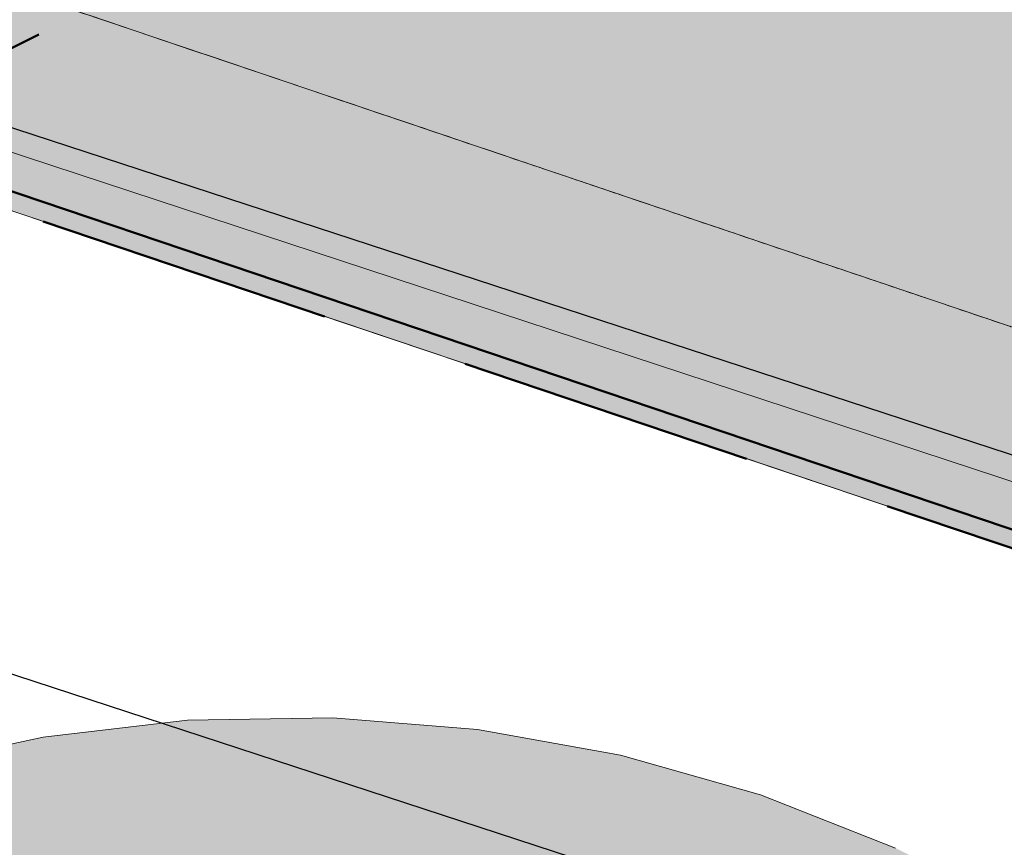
# Model space of a CAD drawing. Header units: metres. Extents: x -5203299 to 2078834, y 245743 to 5816291.
# Tile 112 of 256: x 366412.87 to 366419.51, y 5814062.77 to 5814068.35. Entities that reach past the tile are written whole.
import ezdxf

# ---------------------------------------------------------------- set-up
doc = ezdxf.new("R2010")
doc.units = ezdxf.units.M
doc.header["$LTSCALE"] = 0.5
doc.linetypes.add('Linienart-Gestrichelt mit Abstand', pattern=[6, 4, -2])
for name, color, linetype, lineweight, true_color in [('01_CS-570-Pflanzung_Ansaat', 7, 'Continuous', 5, 0x7a8e1e), ('01_CS-570-Pflanzung_Strauch', 7, 'Continuous', 9, 0xa3b35b), ('0_Schulgrundstuecksflaeche', 1, 'Continuous', 25, 0xff0000), ('30 -34 Innenwände- 4 Türen_Fenster', 7, 'Continuous', 15, 0x9955ff), ('99.04_Ausf Ketziner Str-S-Beschriftung-Straßenbegrenzungslinie', 4, 'Continuous', 25, 0x00ffff), ('99.04_Ausf Ketziner Str-S-Markierung-Hilfslinien', 6, 'Continuous', 25, 0xff00ff)]:
    doc.layers.add(name, color=color, linetype=linetype, lineweight=lineweight, true_color=true_color)
for name, color, linetype, lineweight in [('30 -39 Baustelle- Fläche', 7, 'Continuous', 15), ('99.02_Vermesserplan-Linie Zaun', 7, 'Continuous', 18), ('Bemaßung', 7, 'Continuous', 5), ('CS_XREF_Straßenpl-Bestandsbäume', 7, 'Continuous', 9), ('Keine', 7, 'Continuous', 9)]:
    doc.layers.add(name, color=color, linetype=linetype, lineweight=lineweight)

# ---------------------------------------------------------------- blocks, each defined once
blk = doc.blocks.new('Gruppe-363')
at = {"layer": 'CS_XREF_Straßenpl-Bestandsbäume', "linetype": 'Continuous', "lineweight": 0}
blk.add_hatch(color=7, dxfattribs=at).paths.add_polyline_path([(366424.0022587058, 5814057.20069463), (366424.3029474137, 5814056.269048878), (366424.5108709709, 5814055.312416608), (366424.6240269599, 5814054.340010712), (366424.6413256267, 5814053.36119599), (366424.5626003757, 5814052.385398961), (366424.388609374, 5814051.422017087), (366424.1210282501, 5814050.480328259), (366423.7624339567, 5814049.569401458), (366423.3162799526, 5814048.698009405), (366422.7868629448, 5814047.874544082), (366422.1792815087, 5814047.106935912), (366421.4993869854, 5814046.40257738), (366420.7537271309, 5814045.768251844), (366419.9494830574, 5814045.210068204), (366419.0944000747, 5814044.733402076), (366418.1967130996, 5814044.342844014), (366417.2650673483, 5814044.042155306), (366416.3084350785, 5814043.834231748), (366415.3360291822, 5814043.72107576), (366414.3572144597, 5814043.703777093), (366413.3814174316, 5814043.782502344), (366412.418035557, 5814043.956493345), (366411.4763467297, 5814044.22407447), (366410.5654199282, 5814044.582668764), (366409.6940278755, 5814045.028822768), (366408.8705625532, 5814045.558239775), (366408.1029543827, 5814046.16582121), (366407.3985958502, 5814046.845715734), (366406.7642703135, 5814047.591375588), (366406.2060866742, 5814048.395619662), (366405.7294205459, 5814049.250702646), (366405.338862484, 5814050.14838962), (366405.0381737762, 5814051.080035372), (366404.8302502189, 5814052.03666764), (366404.7170942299, 5814053.009073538), (366404.6997955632, 5814053.98788826), (366404.7785208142, 5814054.963685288), (366404.9525118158, 5814055.927067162), (366405.2200929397, 5814056.86875599), (366405.5786872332, 5814057.779682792), (366406.0248412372, 5814058.651074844), (366406.554258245, 5814059.474540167), (366407.1618396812, 5814060.242148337), (366407.8417342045, 5814060.946506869), (366408.5873940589, 5814061.580832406), (366409.3916381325, 5814062.139016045), (366410.2467211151, 5814062.615682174), (366411.1444080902, 5814063.006240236), (366412.0760538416, 5814063.306928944), (366413.0326861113, 5814063.514852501), (366414.0050920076, 5814063.628008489), (366414.9839067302, 5814063.645307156), (366415.9597037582, 5814063.566581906), (366416.9230856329, 5814063.392590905), (366417.8647744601, 5814063.12500978), (366418.7757012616, 5814062.766415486), (366419.6470933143, 5814062.320261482), (366420.4705586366, 5814061.790844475), (366421.2381668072, 5814061.183263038), (366421.9425253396, 5814060.503368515), (366422.5768508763, 5814059.757708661), (366423.1350345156, 5814058.953464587), (366423.611700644, 5814058.098381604)])
at = {"layer": 'CS_XREF_Straßenpl-Bestandsbäume', "flags": 128}
blk.add_lwpolyline([(366412.0760538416, 5814063.306928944), (366413.0326861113, 5814063.514852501), (366414.0050920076, 5814063.628008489), (366414.9839067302, 5814063.645307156), (366415.9597037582, 5814063.566581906), (366416.9230856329, 5814063.392590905), (366417.8647744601, 5814063.12500978), (366418.7757012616, 5814062.766415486)], dxfattribs=at)
blk = doc.blocks.new('_25-01-10_187 KRA_CS_LP4_Außenanlagenplan (3D)')
at = {"layer": '01_CS-570-Pflanzung_Ansaat', "linetype": 'Continuous', "lineweight": 0}
h = blk.add_hatch(color=64, dxfattribs=at)
edge = h.paths.add_edge_path()
edge.add_line((366347.6125870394, 5814095.047651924), (366342.1878465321, 5814095.047666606))
edge.add_line((366342.1878465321, 5814095.047666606), (366342.1878464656, 5814094.749421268))
edge.add_line((366342.1878464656, 5814094.749421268), (366344.8515543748, 5814090.489374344))
edge.add_arc((366346.5473399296, 5814091.549709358), 1.999999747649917, 212.0167778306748, 253.3993677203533)
edge.add_line((366345.9759421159, 5814089.633070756), (366352.2648281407, 5814087.75819651))
edge.add_line((366352.2648281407, 5814087.75819651), (366352.2658255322, 5814087.756634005))
edge.add_line((366352.2658255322, 5814087.756634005), (366384.2904091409, 5814078.203527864))
edge.add_line((366384.2904091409, 5814078.203527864), (366424.0770738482, 5814064.751977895))
edge.add_line((366424.0770738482, 5814064.751977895), (366437.8765013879, 5814061.92687298))
edge.add_line((366437.8765013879, 5814061.92687298), (366440.4942574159, 5814061.226269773))
edge.add_line((366440.4942574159, 5814061.226269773), (366440.2684288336, 5814062.377861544))
edge.add_line((366440.2684288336, 5814062.377861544), (366439.7584427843, 5814064.878200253))
edge.add_arc((366438.386689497, 5814064.598408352), 1.399996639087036, 11.52829506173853, 18.45850549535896)
edge.add_arc((366439.3554524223, 5814064.952580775), 0.370091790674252, -94.00137556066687, 13.92950371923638, ccw=False)
edge.add_line((366439.3296272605, 5814064.583391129), (366426.4588870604, 5814068.889446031))
edge.add_arc((366426.7757232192, 5814069.837926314), 0.9999999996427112, 195.4118458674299, 251.52830332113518, ccw=False)
edge.add_line((366425.8116827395, 5814069.572170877), (366423.3712553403, 5814078.424937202))
edge.add_arc((366422.4072148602, 5814078.159181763), 0.9999999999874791, 15.41184586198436, 62.10450738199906)
edge.add_line((366422.8750751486, 5814079.042984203), (366417.1859556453, 5814082.054644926))
edge.add_arc((366417.6538159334, 5814082.938447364), 0.9999999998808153, 179.9999872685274, 242.10450739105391, ccw=False)
edge.add_line((366416.6538159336, 5814082.938447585), (366416.6538177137, 5814090.939532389))
edge.add_line((366416.6538177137, 5814090.939532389), (366416.5985367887, 5814090.9395324))
edge.add_line((366416.5985367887, 5814090.9395324), (366416.5985362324, 5814088.439532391))
edge.add_line((366416.5985362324, 5814088.439532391), (366413.9933975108, 5814088.43953297))
edge.add_line((366413.9933975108, 5814088.43953297), (366413.9933974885, 5814088.33953297))
edge.add_line((366413.9933974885, 5814088.33953297), (366407.9933974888, 5814088.339534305))
edge.add_line((366407.9933974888, 5814088.339534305), (366407.993397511, 5814088.439534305))
edge.add_line((366407.993397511, 5814088.439534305), (366407.7195277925, 5814088.439534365))
edge.add_arc((366407.7195273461, 5814086.439534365), 2.000000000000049, 89.99998728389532, 114.0178365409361)
edge.add_line((366406.9054853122, 5814088.266371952), (366403.1862724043, 5814086.609084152))
edge.add_line((366403.1862724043, 5814086.609084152), (366403.2269745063, 5814086.517742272))
edge.add_line((366403.2269745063, 5814086.517742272), (366397.7464617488, 5814084.075616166))
edge.add_line((366397.7464617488, 5814084.075616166), (366397.7057596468, 5814084.166958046))
edge.add_line((366397.7057596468, 5814084.166958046), (366394.9655032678, 5814082.945894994))
edge.add_line((366394.9655032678, 5814082.945894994), (366394.916660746, 5814083.055505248))
edge.add_line((366394.916660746, 5814083.055505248), (366397.6569171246, 5814084.276568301))
edge.add_line((366397.6569171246, 5814084.276568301), (366397.502249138, 5814084.623667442))
edge.add_line((366397.502249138, 5814084.623667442), (366402.9827618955, 5814087.065793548))
edge.add_line((366402.9827618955, 5814087.065793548), (366403.1374298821, 5814086.718694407))
edge.add_line((366403.1374298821, 5814086.718694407), (366406.8799590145, 5814088.386371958))
edge.add_arc((366407.6940009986, 5814086.559534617), 1.999999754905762, 89.99998578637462, 114.0178381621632, ccw=False)
edge.add_line((366407.6940014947, 5814088.559534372), (366407.9933975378, 5814088.559534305))
edge.add_line((366407.9933975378, 5814088.559534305), (366407.9933976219, 5814088.939534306))
edge.add_line((366407.9933976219, 5814088.939534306), (366413.993397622, 5814088.93953297))
edge.add_line((366413.993397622, 5814088.93953297), (366413.9933975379, 5814088.559532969))
edge.add_line((366413.9933975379, 5814088.559532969), (366414.3882588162, 5814088.559532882))
edge.add_line((366414.3882588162, 5814088.559532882), (366414.3882591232, 5814089.939532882))
edge.add_line((366414.3882591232, 5814089.939532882), (366409.9933978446, 5814089.939533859))
edge.add_line((366409.9933978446, 5814089.939533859), (366409.9933978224, 5814089.839533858))
edge.add_line((366409.9933978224, 5814089.839533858), (366407.6131684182, 5814089.839534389))
edge.add_arc((366407.6131676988, 5814086.939534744), 2.899999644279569, 89.9999857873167, 114.017838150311)
edge.add_line((366406.4328068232, 5814089.588448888), (366404.2958386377, 5814088.636212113))
edge.add_line((366404.2958386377, 5814088.636212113), (366404.2551365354, 5814088.727553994))
edge.add_line((366404.2551365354, 5814088.727553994), (366400.1447519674, 5814086.895959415))
edge.add_line((366400.1447519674, 5814086.895959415), (366400.1854540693, 5814086.804617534))
edge.add_line((366400.1854540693, 5814086.804617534), (366394.7049413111, 5814084.362491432))
edge.add_line((366394.7049413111, 5814084.362491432), (366394.6642392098, 5814084.453833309))
edge.add_line((366394.6642392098, 5814084.453833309), (366391.9239828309, 5814083.232770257))
edge.add_line((366391.9239828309, 5814083.232770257), (366391.8751403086, 5814083.342380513))
edge.add_line((366391.8751403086, 5814083.342380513), (366394.6153966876, 5814084.563443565))
edge.add_line((366394.6153966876, 5814084.563443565), (366394.460728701, 5814084.910542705))
edge.add_line((366394.460728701, 5814084.910542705), (366399.9412414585, 5814087.352668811))
edge.add_line((366399.9412414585, 5814087.352668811), (366400.0959094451, 5814087.005569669))
edge.add_line((366400.0959094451, 5814087.005569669), (366404.2062940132, 5814088.837164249))
edge.add_line((366404.2062940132, 5814088.837164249), (366404.051626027, 5814089.18426339))
edge.add_line((366404.051626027, 5814089.18426339), (366406.1885942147, 5814090.136500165))
edge.add_arc((366407.6131676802, 5814086.939534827), 3.499999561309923, 89.99998575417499, 114.01783812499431, ccw=False)
edge.add_line((366407.6131685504, 5814090.439534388), (366409.9933979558, 5814090.439533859))
edge.add_line((366409.9933979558, 5814090.439533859), (366409.9933978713, 5814090.059533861))
edge.add_line((366409.9933978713, 5814090.059533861), (366414.38825915, 5814090.059532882))
edge.add_line((366414.38825915, 5814090.059532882), (366414.3882593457, 5814090.939532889))
edge.add_line((366414.3882593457, 5814090.939532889), (366407.6131686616, 5814090.93953439))
edge.add_arc((366407.6131676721, 5814086.93953489), 3.999999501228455, 89.99998582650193, 114.0178381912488)
edge.add_line((366405.985083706, 5814090.593209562), (366391.4662944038, 5814084.123611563))
edge.add_arc((366389.8382103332, 5814087.777286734), 3.999999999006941, 225.4861523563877, 294.01783662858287, ccw=False)
edge.add_line((366387.0338838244, 5814084.924962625), (366380.8747358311, 5814090.980467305))
edge.add_arc((366378.0704093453, 5814088.128143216), 3.999999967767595, 45.48615234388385, 89.99998715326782)
edge.add_line((366378.0704102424, 5814092.128143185), (366356.1933888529, 5814092.128148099))
edge.add_arc((366356.1933889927, 5814093.128147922), 0.9999998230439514, 212.5512370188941, 269.9999919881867, ccw=False)
edge.add_line((366355.3504785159, 5814092.590094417), (366353.8018947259, 5814095.047650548))
edge.add_line((366353.8018947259, 5814095.047650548), (366347.6127420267, 5814095.047651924))
edge.add_line((366347.6127420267, 5814095.047651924), (366347.6125870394, 5814095.047651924))
at = {"layer": '01_CS-570-Pflanzung_Strauch', "linetype": 'Continuous', "lineweight": 0}
for points in [[(366342.1878464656, 5814094.749421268), (366342.1878464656, 5814094.747653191), (366342.0013602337, 5814094.747653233), (366334.4968523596, 5814094.748239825), (366334.4968523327, 5814094.628065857), (366320.9471467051, 5814094.628155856), (366343.3059112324, 5814088.967182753), (366383.1214364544, 5814077.087353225), (366401.0282381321, 5814071.043221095), (366401.0542044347, 5814071.05367041), (366401.0812957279, 5814071.060705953), (366401.109065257, 5814071.064211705), (366401.1370550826, 5814071.064129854), (366401.1648036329, 5814071.060461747), (366401.1918533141, 5814071.053267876), (366401.2177580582, 5814071.042666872), (366401.2420906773, 5814071.028833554), (366401.2573508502, 5814071.06874372), (366401.2801038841, 5814071.104909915), (366401.3094753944, 5814071.135942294), (366401.3443366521, 5814071.160648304), (366401.3833479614, 5814071.178078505), (366401.4250101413, 5814071.187563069), (366401.4677221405, 5814071.18873751), (366401.5098425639, 5814071.181556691), (366401.5098426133, 5814071.181556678), (366401.5497527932, 5814071.16629656), (366401.5859190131, 5814071.143543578), (366401.6169514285, 5814071.114172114), (366401.6416574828, 5814071.079310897), (366401.6590877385, 5814071.040299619), (366401.6685723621, 5814070.998637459), (366401.6697468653, 5814070.955925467), (366401.6625661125, 5814070.913805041), (366401.662566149, 5814070.913804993), (366401.6991475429, 5814070.912452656), (366401.7349867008, 5814070.904997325), (366401.769072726, 5814070.891649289), (366401.8004441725, 5814070.872785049), (366401.8282161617, 5814070.848936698), (366401.8516053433, 5814070.820776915), (366401.8699519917, 5814070.789099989), (366401.8827386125, 5814070.754799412), (366444.3798422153, 5814056.410634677), (366494.2754160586, 5814040.201205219), (366529.2694854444, 5814028.770663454), (366542.7616210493, 5814024.387192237), (366545.1082112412, 5814023.738781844), (366547.4937776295, 5814023.252989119), (366549.9070649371, 5814022.932106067), (366552.3366870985, 5814022.777646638), (366554.7711809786, 5814022.790339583), (366557.1990604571, 5814022.970125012), (366559.6088706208, 5814023.31615469), (366561.9892418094, 5814023.826796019), (366562.297704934, 5814025.284557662), (366562.7715373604, 5814026.697250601), (366563.4044692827, 5814028.046181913), (366564.1881256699, 5814029.313502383), (366565.1121370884, 5814030.482442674), (366566.1642769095, 5814031.537535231), (366567.3306230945, 5814032.464818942), (366568.5957424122, 5814033.252023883), (366587.815918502, 5814047.134557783), (366587.9120131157, 5814047.2084998), (366588.0034504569, 5814047.288128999), (366588.0898944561, 5814047.37315271), (366588.1710273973, 5814047.463258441), (366588.2465510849, 5814047.558115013), (366588.3161879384, 5814047.657373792), (366588.3796820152, 5814047.760669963), (366588.4367999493, 5814047.867623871), (366590.233544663, 5814051.548084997), (366590.8595255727, 5814052.857414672), (366591.5538698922, 5814054.346792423), (366591.5193494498, 5814054.346114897), (366590.0345085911, 5814054.345454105), (366587.3135293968, 5814051.936279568), (366584.6489484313, 5814049.769976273), (366582.0407656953, 5814047.846544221), (366579.4889811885, 5814046.165983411), (366576.9935949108, 5814044.728293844), (366574.5546068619, 5814043.533475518), (366572.1720170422, 5814042.581528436), (366569.8458254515, 5814041.872452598), (366562.035984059, 5814039.875328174), (366561.7026552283, 5814039.777636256), (366561.3769132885, 5814039.657037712), (366561.0603302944, 5814039.514114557), (366560.7544340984, 5814039.349556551), (366560.460700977, 5814039.164157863), (366560.1805485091, 5814038.958813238), (366559.91532873, 5814038.734513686), (366559.6663216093, 5814038.492341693), (366554.7385721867, 5814033.354933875), (366552.3449337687, 5814030.859454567), (366551.5914796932, 5814030.215801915), (366550.72588555, 5814029.733382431), (366549.7821512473, 5814029.431145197), (366548.7973459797, 5814029.320961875), (366547.8101521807, 5814029.407160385), (366546.859346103, 5814029.68635491), (366545.9822747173, 5814030.147578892), (366545.213388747, 5814030.772715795), (366543.2578474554, 5814032.714627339), (366539.4521625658, 5814036.493787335), (366539.0213475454, 5814036.874966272), (366538.5496025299, 5814037.204140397), (366538.043171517, 5814037.476952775), (366537.5087576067, 5814037.689792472), (366536.9534342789, 5814037.839842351), (366536.3845517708, 5814037.925116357), (366535.8096397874, 5814037.94448581), (366535.2363078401, 5814037.897694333), (366527.9208484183, 5814036.874332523), (366525.7482334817, 5814036.687281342), (366523.6067153, 5814036.738333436), (366521.4962938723, 5814037.027488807), (366519.4169691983, 5814037.554747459), (366517.3687412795, 5814038.320109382), (366515.3516101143, 5814039.323574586), (366513.3655757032, 5814040.565143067), (366511.4106380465, 5814042.044814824), (366510.9828152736, 5814042.36082545), (366510.5238447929, 5814042.629602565), (366510.0389202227, 5814042.848104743), (366509.533528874, 5814043.013859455), (366509.0133896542, 5814043.124991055), (366508.4843883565, 5814043.180241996), (366507.9525110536, 5814043.178987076), (366507.4237763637, 5814043.12124049), (366506.3455629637, 5814042.980316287), (366505.3171282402, 5814042.91810505), (366504.3384721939, 5814042.93460678), (366503.4095948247, 5814043.029821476), (366502.5304961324, 5814043.203749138), (366501.7011761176, 5814043.456389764), (366500.92163478, 5814043.787743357), (366500.1918721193, 5814044.197809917), (366498.8277640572, 5814045.032989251), (366498.7023238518, 5814045.107297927), (366498.5747703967, 5814045.177917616), (366498.4452121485, 5814045.244788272), (366498.3137592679, 5814045.307853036), (366498.1805235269, 5814045.367058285), (366498.0456182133, 5814045.422353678), (366497.909158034, 5814045.473692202), (366497.7712590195, 5814045.521030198), (366490.3440220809, 5814047.95019518), (366483.1019979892, 5814050.318784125), (366482.9168502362, 5814050.37539503), (366482.7296496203, 5814050.424795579), (366482.5406768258, 5814050.466911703), (366482.350215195, 5814050.501680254), (366482.158550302, 5814050.529049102), (366481.9659695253, 5814050.548977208), (366481.7727616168, 5814050.561434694), (366481.5792162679, 5814050.56640288), (366474.6469558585, 5814050.049216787), (366440.4942574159, 5814061.226269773), (366437.8765013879, 5814061.92687298), (366424.0770738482, 5814064.751977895), (366384.2904091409, 5814078.203527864), (366345.9757249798, 5814089.633004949), (366345.8052958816, 5814089.692341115), (366345.6409091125, 5814089.766798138), (366345.4839030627, 5814089.855769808), (366345.3355560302, 5814089.958531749), (366345.1970758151, 5814090.074247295), (366345.0695898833, 5814090.201974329), (366344.9541361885, 5814090.340672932), (366344.8516547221, 5814090.48921386)], [(366342.1878464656, 5814094.749421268), (366342.1878464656, 5814094.747653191), (366342.1359496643, 5814094.747655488), (366342.0268808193, 5814094.747662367), (366341.8606399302, 5814094.747673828), (366341.6372269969, 5814094.747689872), (366341.3566420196, 5814094.747710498), (366341.0188849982, 5814094.747735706), (366340.6239559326, 5814094.747765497), (366340.171854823, 5814094.747799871), (366339.6625816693, 5814094.747838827), (366339.0961364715, 5814094.747882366), (366338.4725192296, 5814094.747930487), (366337.7917299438, 5814094.747983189), (366337.053768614, 5814094.748040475), (366336.25863524, 5814094.748102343), (366335.406329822, 5814094.748168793), (366334.4968523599, 5814094.748239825), (366334.4968523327, 5814094.628065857), (366320.9471467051, 5814094.628155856), (366343.3059112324, 5814088.967182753), (366383.1214364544, 5814077.087353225), (366401.0282381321, 5814071.043221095), (366401.0405071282, 5814071.048584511), (366401.0531526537, 5814071.053097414), (366401.0661747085, 5814071.056759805), (366401.0795732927, 5814071.059571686), (366401.0933484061, 5814071.061533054), (366401.1075000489, 5814071.062643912), (366401.122028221, 5814071.062904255), (366401.1369329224, 5814071.062314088), (366401.1517823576, 5814071.06090246), (366401.1661447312, 5814071.058698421), (366401.180020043, 5814071.055701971), (366401.1934082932, 5814071.051913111), (366401.2063094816, 5814071.047331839), (366401.2187236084, 5814071.041958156), (366401.2306506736, 5814071.035792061), (366401.242090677, 5814071.028833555), (366401.2482088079, 5814071.047025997), (366401.2563959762, 5814071.064438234), (366401.2666521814, 5814071.081070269), (366401.2789774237, 5814071.096922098), (366401.2933717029, 5814071.111993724), (366401.3098350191, 5814071.126285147), (366401.3283673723, 5814071.139796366), (366401.3489687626, 5814071.152527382), (366401.3704138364, 5814071.163779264), (366401.3914772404, 5814071.172853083), (366401.4121589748, 5814071.179748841), (366401.4324590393, 5814071.184466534), (366401.4523774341, 5814071.187006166), (366401.4719141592, 5814071.187367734), (366401.4910692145, 5814071.18555124), (366401.5098426, 5814071.181556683), (366401.5280350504, 5814071.175438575), (366401.5454473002, 5814071.16725143), (366401.5620793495, 5814071.156995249), (366401.5779311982, 5814071.14467003), (366401.5930028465, 5814071.130275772), (366401.6072942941, 5814071.113812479), (366401.6208055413, 5814071.095280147), (366401.6335365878, 5814071.07467878), (366401.6447885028, 5814071.053233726), (366401.6538623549, 5814071.032170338), (366401.6607581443, 5814071.011488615), (366401.6654758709, 5814070.991188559), (366401.6680155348, 5814070.971270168), (366401.6683771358, 5814070.951733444), (366401.666560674, 5814070.932578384), (366401.6625661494, 5814070.913804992), (366401.6795090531, 5814070.913798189), (366401.6964272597, 5814070.912178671), (366401.7133207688, 5814070.908946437), (366401.7301895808, 5814070.904101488), (366401.7470336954, 5814070.897643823), (366401.7638531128, 5814070.889573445), (366401.7806478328, 5814070.879890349), (366401.7974178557, 5814070.868594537), (366401.8134139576, 5814070.856227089), (366401.8278869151, 5814070.843329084), (366401.8408367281, 5814070.829900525), (366401.8522633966, 5814070.815941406), (366401.8621669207, 5814070.801451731), (366401.8705473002, 5814070.7864315), (366401.8774045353, 5814070.77088071), (366401.8827386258, 5814070.754799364), (366444.3798422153, 5814056.410634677), (366494.2754160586, 5814040.201205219), (366529.2694854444, 5814028.770663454), (366542.7616210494, 5814024.387192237), (366543.0581532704, 5814024.296202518), (366543.3741847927, 5814024.203139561), (366543.7097156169, 5814024.108003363), (366544.0647457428, 5814024.010793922), (366544.4392751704, 5814023.91151124), (366544.8333038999, 5814023.810155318), (366545.246831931, 5814023.706726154), (366545.6798592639, 5814023.601223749), (366546.1331130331, 5814023.497574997), (366546.6073203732, 5814023.399706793), (366547.102481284, 5814023.307619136), (366547.6185957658, 5814023.221312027), (366548.1556638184, 5814023.140785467), (366548.7136854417, 5814023.066039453), (366549.292660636, 5814022.997073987), (366549.892589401, 5814022.933889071), (366550.5031496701, 5814022.878902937), (366551.114019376, 5814022.834533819), (366551.7251985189, 5814022.80078172), (366552.3366870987, 5814022.777646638), (366552.9484851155, 5814022.765128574), (366553.5605925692, 5814022.763227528), (366554.1730094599, 5814022.771943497), (366554.7857357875, 5814022.791276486), (366555.3883261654, 5814022.819413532), (366555.9703352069, 5814022.854541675), (366556.531762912, 5814022.896660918), (366557.0726092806, 5814022.945771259), (366557.5928743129, 5814023.001872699), (366558.0925580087, 5814023.064965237), (366558.5716603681, 5814023.135048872), (366559.0301813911, 5814023.212123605), (366559.4686182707, 5814023.292226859), (366559.8874681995, 5814023.371396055), (366560.2867311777, 5814023.449631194), (366560.6664072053, 5814023.526932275), (366561.0264962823, 5814023.603299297), (366561.3669984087, 5814023.678732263), (366561.6879135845, 5814023.75323117), (366561.9892418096, 5814023.826796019), (366562.0190907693, 5814024.010232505), (366562.0545389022, 5814024.204945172), (366562.0955862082, 5814024.410934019), (366562.1422326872, 5814024.628199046), (366562.1944783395, 5814024.856740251), (366562.2523231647, 5814025.096557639), (366562.3157671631, 5814025.347651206), (366562.3848103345, 5814025.610020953), (366562.4634325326, 5814025.882238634), (366562.5556136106, 5814026.162876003), (366562.6613535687, 5814026.45193306), (366562.7806524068, 5814026.749409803), (366562.9135101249, 5814027.055306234), (366563.0599267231, 5814027.369622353), (366563.2199022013, 5814027.69235816), (366563.3934365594, 5814028.023513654), (366563.5783399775, 5814028.355661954), (366563.7724226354, 5814028.681376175), (366563.975684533, 5814029.000656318), (366564.1881256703, 5814029.313502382), (366564.4097460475, 5814029.619914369), (366564.6405456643, 5814029.919892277), (366564.8805245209, 5814030.213436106), (366565.1296826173, 5814030.500545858), (366565.3817854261, 5814030.776629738), (366565.6305984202, 5814031.037095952), (366565.8761215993, 5814031.2819445), (366566.1183549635, 5814031.511175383), (366566.357298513, 5814031.724788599), (366566.5929522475, 5814031.922784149), (366566.8253161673, 5814032.105162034), (366567.0543902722, 5814032.271922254), (366567.2774744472, 5814032.426318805), (366567.4918685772, 5814032.571605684), (366567.6975726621, 5814032.707782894), (366567.8945867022, 5814032.834850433), (366568.0829106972, 5814032.952808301), (366568.2625446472, 5814033.061656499), (366568.4334885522, 5814033.161395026), (366568.5957424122, 5814033.252023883), (366569.7970034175, 5814034.119682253), (366570.998264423, 5814034.987340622), (366572.1995254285, 5814035.854998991), (366573.4007864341, 5814036.722657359), (366574.6020474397, 5814037.590315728), (366575.8033084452, 5814038.457974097), (366577.0045694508, 5814039.325632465), (366578.2058304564, 5814040.193290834), (366579.3710730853, 5814041.034933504), (366580.4642789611, 5814041.824544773), (366581.4854480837, 5814042.562124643), (366582.434580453, 5814043.247673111), (366583.3116760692, 5814043.88119018), (366584.1167349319, 5814044.462675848), (366584.8497570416, 5814044.992130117), (366585.510742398, 5814045.469552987), (366586.0991452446, 5814045.895694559), (366586.6144198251, 5814046.271304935), (366587.0565661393, 5814046.596384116), (366587.4255841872, 5814046.8709321), (366587.7214739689, 5814047.09494889), (366587.9442354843, 5814047.268434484), (366588.0938687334, 5814047.391388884), (366588.1703737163, 5814047.463812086), (366588.2094848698, 5814047.51138455), (366588.2469366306, 5814047.559786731), (366588.2827289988, 5814047.609018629), (366588.3168619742, 5814047.659080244), (366588.3493355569, 5814047.709971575), (366588.3801497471, 5814047.761692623), (366588.4093045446, 5814047.814243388), (366588.4367999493, 5814047.867623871), (366590.233544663, 5814051.548084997), (366590.8595255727, 5814052.857414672), (366591.5538698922, 5814054.346792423), (366591.5193494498, 5814054.346114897), (366590.0345085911, 5814054.345454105), (366588.6669692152, 5814053.110507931), (366587.3135293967, 5814051.936279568), (366585.9741891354, 5814050.822769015), (366584.6489484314, 5814049.769976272), (366583.3378072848, 5814048.777901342), (366582.0407656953, 5814047.846544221), (366580.7578236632, 5814046.97590491), (366579.4889811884, 5814046.165983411), (366578.2548908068, 5814045.422060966), (366577.0762050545, 5814044.749418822), (366575.9529239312, 5814044.148056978), (366574.8850474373, 5814043.617975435), (366573.8725755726, 5814043.159174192), (366572.915508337, 5814042.771653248), (366572.0138457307, 5814042.455412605), (366571.1675877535, 5814042.210452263), (366570.3696846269, 5814042.006413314), (366569.6130865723, 5814041.812936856), (366568.8977935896, 5814041.630022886), (366568.2238056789, 5814041.457671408), (366567.5911228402, 5814041.295882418), (366566.9997450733, 5814041.144655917), (366566.4496723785, 5814041.003991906), (366565.9409047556, 5814040.873890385), (366565.462851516, 5814040.751643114), (366565.0049219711, 5814040.634541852), (366564.5671161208, 5814040.5225866), (366564.1494339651, 5814040.415777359), (366563.751875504, 5814040.314114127), (366563.3744407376, 5814040.217596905), (366563.0171296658, 5814040.126225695), (366562.6799422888, 5814040.040000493), (366562.3636503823, 5814039.955966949), (366562.0690257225, 5814039.87117071), (366561.7960683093, 5814039.785611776), (366561.5447781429, 5814039.699290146), (366561.315155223, 5814039.612205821), (366561.1071995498, 5814039.524358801), (366560.9209111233, 5814039.435749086), (366560.7562899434, 5814039.346376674), (366560.594105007, 5814039.2434572), (366560.415125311, 5814039.114206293), (366560.2193508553, 5814038.958623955), (366560.0067816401, 5814038.776710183), (366559.7774176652, 5814038.56846498), (366559.5312589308, 5814038.333888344), (366559.2683054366, 5814038.072980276), (366558.9885571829, 5814037.785740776), (366558.6898214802, 5814037.474294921), (366558.3699056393, 5814037.140767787), (366558.0288096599, 5814036.785159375), (366557.6665335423, 5814036.407469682), (366557.2830772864, 5814036.007698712), (366556.8784408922, 5814035.585846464), (366556.4526243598, 5814035.141912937), (366556.0056276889, 5814034.67589813), (366555.5599298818, 5814034.211237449), (366555.1380099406, 5814033.771366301), (366554.7398678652, 5814033.356284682), (366554.3655036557, 5814032.965992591), (366554.0149173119, 5814032.600490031), (366553.688108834, 5814032.259777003), (366553.385078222, 5814031.943853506), (366553.1058254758, 5814031.652719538), (366552.8460024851, 5814031.384726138), (366552.6012611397, 5814031.138224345), (366552.3716014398, 5814030.913214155), (366552.1570233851, 5814030.709695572), (366551.9575269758, 5814030.527668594), (366551.7731122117, 5814030.367133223), (366551.603779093, 5814030.228089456), (366551.4495276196, 5814030.110537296), (366551.295861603, 5814030.006697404), (366551.1282848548, 5814029.908790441), (366550.9467973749, 5814029.816816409), (366550.7513991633, 5814029.730775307), (366550.54209022, 5814029.650667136), (366550.3188705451, 5814029.576491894), (366550.0817401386, 5814029.508249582), (366549.8306990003, 5814029.4459402), (366549.5726170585, 5814029.393621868), (366549.3143642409, 5814029.355352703), (366549.0559405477, 5814029.331132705), (366548.7973459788, 5814029.320961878), (366548.5385805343, 5814029.324840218), (366548.2796442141, 5814029.342767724), (366548.0205370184, 5814029.3747444), (366547.761258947, 5814029.420770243), (366547.5087765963, 5814029.476955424), (366547.2700565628, 5814029.539410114), (366547.0450988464, 5814029.608134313), (366546.8339034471, 5814029.683128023), (366546.636470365, 5814029.764391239), (366546.4527996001, 5814029.851923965), (366546.2828911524, 5814029.945726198), (366546.1267450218, 5814030.045797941), (366545.9730856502, 5814030.156181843), (366545.8106374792, 5814030.280920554), (366545.639400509, 5814030.420014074), (366545.4593747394, 5814030.573462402), (366545.2705601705, 5814030.74126554), (366545.0729568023, 5814030.923423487), (366544.8665646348, 5814031.119936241), (366544.651383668, 5814031.330803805), (366544.423026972, 5814031.557568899), (366544.1771076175, 5814031.801774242), (366543.9136256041, 5814032.063419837), (366543.6325809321, 5814032.342505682), (366543.3339736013, 5814032.639031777), (366543.0178036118, 5814032.952998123), (366542.6840709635, 5814033.284404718), (366542.3327756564, 5814033.633251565), (366541.9824118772, 5814033.981173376), (366541.6514738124, 5814034.309804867), (366541.339961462, 5814034.619146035), (366541.0478748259, 5814034.909196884), (366540.7752139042, 5814035.179957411), (366540.5219786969, 5814035.431427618), (366540.2881692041, 5814035.663607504), (366540.0737854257, 5814035.876497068), (366539.876662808, 5814036.071201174), (366539.6946367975, 5814036.24882468), (366539.5277073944, 5814036.409367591), (366539.3758745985, 5814036.552829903), (366539.2391384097, 5814036.679211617), (366539.1174988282, 5814036.788512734), (366539.0109558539, 5814036.880733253), (366538.9195094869, 5814036.955873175), (366538.8325408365, 5814037.022219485), (366538.7394310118, 5814037.088059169), (366538.6401800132, 5814037.153392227), (366538.5347878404, 5814037.21821866), (366538.4232544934, 5814037.282538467), (366538.3055799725, 5814037.346351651), (366538.1817642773, 5814037.409658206), (366538.0518074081, 5814037.472458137), (366537.9180962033, 5814037.532951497), (366537.7830175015, 5814037.589338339), (366537.6465713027, 5814037.641618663), (366537.5087576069, 5814037.689792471), (366537.3695764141, 5814037.733859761), (366537.2290277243, 5814037.773820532), (366537.0871115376, 5814037.809674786), (366536.9438278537, 5814037.841422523), (366536.8021661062, 5814037.869073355), (366536.6651157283, 5814037.892636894), (366536.53267672, 5814037.912113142), (366536.4048490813, 5814037.927502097), (366536.2816328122, 5814037.938803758), (366536.1630279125, 5814037.946018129), (366536.0490343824, 5814037.949145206), (366535.9396522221, 5814037.948184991), (366535.8228312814, 5814037.94306953), (366535.6865214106, 5814037.93373087), (366535.5307226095, 5814037.920169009), (366535.3554348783, 5814037.902383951), (366535.160658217, 5814037.880375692), (366534.9463926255, 5814037.854144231), (366534.7126381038, 5814037.823689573), (366534.4593946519, 5814037.789011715), (366534.1842674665, 5814037.750524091), (366533.884861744, 5814037.708640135), (366533.5611774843, 5814037.663359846), (366533.2132146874, 5814037.614683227), (366532.8409733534, 5814037.562610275), (366532.4444534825, 5814037.507140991), (366532.0236550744, 5814037.448275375), (366531.5785781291, 5814037.386013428), (366531.1014598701, 5814037.319269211), (366530.584537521, 5814037.246956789), (366530.0278110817, 5814037.169076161), (366529.4312805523, 5814037.085627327), (366528.7949459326, 5814036.996610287), (366528.1188072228, 5814036.90202504), (366527.4028644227, 5814036.801871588), (366526.6471175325, 5814036.696149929), (366525.8554536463, 5814036.614622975), (366525.0317598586, 5814036.587053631), (366524.1760361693, 5814036.613441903), (366523.2882825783, 5814036.693787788), (366522.3684990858, 5814036.828091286), (366521.4166856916, 5814037.016352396), (366520.4328423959, 5814037.25857112), (366519.4169691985, 5814037.554747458), (366518.4161592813, 5814037.885250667), (366517.4775058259, 5814038.230450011), (366516.6010088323, 5814038.590345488), (366515.7866683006, 5814038.964937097), (366515.0344842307, 5814039.35422484), (366514.3444566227, 5814039.758208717), (366513.7165854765, 5814040.176888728), (366513.1508707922, 5814040.610264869), (366512.6383333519, 5814041.029328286), (366512.1699939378, 5814041.405070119), (366511.74585255, 5814041.737490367), (366511.3659091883, 5814042.026589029), (366511.0301638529, 5814042.272366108), (366510.7386165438, 5814042.474821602), (366510.4912672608, 5814042.633955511), (366510.288116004, 5814042.749767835), (366510.1056397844, 5814042.838645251), (366509.9203156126, 5814042.91697443), (366509.7321434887, 5814042.984755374), (366509.5411234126, 5814043.041988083), (366509.3472553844, 5814043.088672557), (366509.1505394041, 5814043.124808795), (366508.9509754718, 5814043.150396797), (366508.7485635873, 5814043.165436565), (366508.5362514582, 5814043.171124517), (366508.306986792, 5814043.168657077), (366508.0607695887, 5814043.158034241), (366507.7975998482, 5814043.13925601), (366507.5174775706, 5814043.112322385), (366507.2204027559, 5814043.077233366), (366506.9063754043, 5814043.033988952), (366506.5753955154, 5814042.982589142), (366506.2289057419, 5814042.93478433), (366505.8683487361, 5814042.902324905), (366505.4937244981, 5814042.885210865), (366505.1050330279, 5814042.883442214), (366504.7022743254, 5814042.89701895), (366504.2854483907, 5814042.925941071), (366503.8545552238, 5814042.97020858), (366503.4095948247, 5814043.029821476), (366502.9638231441, 5814043.106946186), (366502.5304961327, 5814043.203749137), (366502.1096137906, 5814043.320230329), (366501.7011761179, 5814043.456389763), (366501.3051831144, 5814043.61222744), (366500.9216347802, 5814043.787743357), (366500.5505311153, 5814043.982937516), (366500.1918721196, 5814044.197809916), (366500.1066153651, 5814044.250008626), (366500.0213586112, 5814044.302207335), (366499.9361018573, 5814044.354406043), (366499.8508451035, 5814044.406604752), (366499.7655883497, 5814044.458803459), (366499.6803315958, 5814044.511002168), (366499.5950748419, 5814044.563200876), (366499.5098180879, 5814044.615399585), (366499.4252870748, 5814044.667153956), (366499.3422075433, 5814044.718019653), (366499.2605794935, 5814044.767996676), (366499.1804029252, 5814044.817085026), (366499.1016778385, 5814044.865284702), (366499.0244042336, 5814044.912595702), (366498.9485821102, 5814044.959018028), (366498.8742114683, 5814045.004551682), (366498.801014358, 5814045.048742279), (366498.7287128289, 5814045.09113544), (366498.6573068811, 5814045.131731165), (366498.5867965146, 5814045.170529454), (366498.5171817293, 5814045.207530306), (366498.4484625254, 5814045.242733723), (366498.3806389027, 5814045.276139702), (366498.3137108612, 5814045.307748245), (366498.2205743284, 5814045.346615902), (366498.0741252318, 5814045.401799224), (366497.8743635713, 5814045.47329821), (366497.6212893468, 5814045.561112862), (366497.3149025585, 5814045.665243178), (366496.9552032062, 5814045.785689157), (366496.54219129, 5814045.922450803), (366496.07586681, 5814046.075528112), (366495.5563955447, 5814046.245427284), (366494.9839432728, 5814046.432654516), (366494.3585099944, 5814046.637209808), (366493.6800957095, 5814046.859093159), (366492.948700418, 5814047.098304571), (366492.1643241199, 5814047.354844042), (366491.3269668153, 5814047.628711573), (366490.4366285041, 5814047.919907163), (366489.5455866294, 5814048.211332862), (366488.706118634, 5814048.485890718), (366487.918224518, 5814048.743580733), (366487.1819042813, 5814048.984402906), (366486.4971579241, 5814049.208357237), (366485.8639854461, 5814049.415443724), (366485.2823868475, 5814049.605662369), (366484.7523621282, 5814049.779013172), (366484.2736196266, 5814049.93460159), (366483.8458676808, 5814050.07153308), (366483.4691062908, 5814050.189807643), (366483.1433354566, 5814050.289425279), (366482.8685551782, 5814050.370385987), (366482.6447654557, 5814050.432689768), (366482.471966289, 5814050.476336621), (366482.3501576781, 5814050.501326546), (366482.2538375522, 5814050.516047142), (366482.1575038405, 5814050.528886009), (366482.0611565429, 5814050.539843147), (366481.9647956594, 5814050.548918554), (366481.8684211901, 5814050.556112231), (366481.772033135, 5814050.561424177), (366481.675631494, 5814050.564854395), (366481.5792162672, 5814050.566402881), (366474.6469558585, 5814050.049216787), (366440.4942574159, 5814061.226269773), (366437.8765013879, 5814061.92687298), (366424.0770738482, 5814064.751977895), (366384.2904091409, 5814078.203527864), (366381.8957413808, 5814078.917870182), (366379.5010736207, 5814079.632212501), (366377.1064058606, 5814080.346554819), (366374.7117381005, 5814081.060897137), (366372.3170703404, 5814081.775239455), (366369.9224025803, 5814082.489581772), (366367.5277348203, 5814083.20392409), (366365.1330670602, 5814083.918266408), (366362.8105880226, 5814084.61107444), (366360.6324864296, 5814085.260813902), (366358.5987622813, 5814085.867484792), (366356.7094155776, 5814086.43108711), (366354.9644463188, 5814086.951620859), (366353.3638545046, 5814087.429086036), (366351.9076401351, 5814087.863482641), (366350.5958032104, 5814088.254810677), (366349.4289590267, 5814088.605052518), (366348.4077228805, 5814088.91619054), (366347.5320947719, 5814089.188224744), (366346.8020747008, 5814089.42115513), (366346.2176626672, 5814089.614981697), (366345.7788586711, 5814089.769704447), (366345.4856627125, 5814089.885323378), (366345.3380747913, 5814089.961838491), (366345.2612989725, 5814090.025902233), (366345.1805393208, 5814090.10416705), (366345.0957958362, 5814090.196632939), (366345.0070685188, 5814090.303299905), (366344.9143573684, 5814090.424167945), (366344.8176623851, 5814090.559237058), (366344.7169835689, 5814090.708507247), (366344.6123209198, 5814090.87197851), (366344.5019267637, 5814091.048531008), (366344.3840534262, 5814091.237044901), (366344.2587009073, 5814091.437520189), (366344.1258692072, 5814091.649956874), (366343.9855583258, 5814091.874354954), (366343.8377682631, 5814092.110714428), (366343.682499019, 5814092.359035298), (366343.5197505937, 5814092.619317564), (366343.3532625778, 5814092.885580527), (366343.1867745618, 5814093.15184349), (366343.0202865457, 5814093.418106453), (366342.8537985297, 5814093.684369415), (366342.6873105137, 5814093.950632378), (366342.5208224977, 5814094.216895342), (366342.3543344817, 5814094.483158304)]]:
    blk.add_hatch(color=73, dxfattribs=at).paths.add_polyline_path(points)
at = {"layer": '01_CS-570-Pflanzung_Ansaat', "lineweight": 9, "flags": 128}
blk.add_lwpolyline([(366384.2904091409, 5814078.203527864), (366424.0770738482, 5814064.751977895), (366437.8765013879, 5814061.92687298), (366440.4942574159, 5814061.226269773), (366440.2684288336, 5814062.377861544), (366439.7584427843, 5814064.878200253, 0.03024796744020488), (366439.3296272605, 5814064.583391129), (366426.4588870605, 5814068.889446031, -0.2498678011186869), (366425.8116827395, 5814069.572170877), (366423.3712553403, 5814078.424937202, 0.2066016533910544), (366422.8750751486, 5814079.042984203), (366417.1859556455, 5814082.054644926, -0.2778157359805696), (366416.6538159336, 5814082.938447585), (366416.6538177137, 5814090.939532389), (366416.5985367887, 5814090.9395324), (366416.5985362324, 5814088.439532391), (366413.9933975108, 5814088.43953297), (366413.9933974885, 5814088.33953297), (366407.9933974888, 5814088.339534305)], format="xyb", dxfattribs=at)
at = {"layer": '01_CS-570-Pflanzung_Strauch', "lineweight": 9, "flags": 128}
for points in [[(366401.8827386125, 5814070.754799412), (366444.3798422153, 5814056.410634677), (366494.2754160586, 5814040.201205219), (366529.2694854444, 5814028.770663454)], [(366474.6469558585, 5814050.049216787), (366440.4942574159, 5814061.226269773), (366437.8765013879, 5814061.92687298), (366424.0770738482, 5814064.751977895), (366384.2904091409, 5814078.203527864)]]:
    blk.add_lwpolyline(points, dxfattribs=at)
at = {"layer": '01_CS-570-Pflanzung_Strauch', "lineweight": 9}
blk.add_open_spline([(366342.1878464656, 5814094.749421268), (366342.1878464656, 5814094.748537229), (366342.1878464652, 5814094.747653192), (366341.1798506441, 5814094.747726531), (366340.171854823, 5814094.747799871), (366337.3343535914, 5814094.748019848), (366334.4968523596, 5814094.748239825), (366334.4968523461, 5814094.688152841), (366334.4968523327, 5814094.628065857), (366327.7219995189, 5814094.628110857), (366320.9471467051, 5814094.628155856), (366332.1265289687, 5814091.797669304), (366343.3059112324, 5814088.967182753), (366363.2136738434, 5814083.027267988), (366383.1214364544, 5814077.087353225), (366392.0748372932, 5814074.06528716), (366401.0282381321, 5814071.043221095), (366401.0765610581, 5814071.066375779), (366401.1973047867, 5814071.0582524), (366401.2420906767, 5814071.028833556), (366401.2624251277, 5814071.103163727), (366401.4355123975, 5814071.201891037), (366401.5841728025, 5814071.161222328), (366401.6829003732, 5814070.988135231), (366401.6625661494, 5814070.913804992), (366401.7303871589, 5814070.917003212), (366401.8644485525, 5814070.820185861), (366401.8827386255, 5814070.754799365), (366423.1312904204, 5814063.582717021), (366444.3798422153, 5814056.410634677), (366469.327629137, 5814048.305919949), (366494.2754160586, 5814040.201205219), (366511.7724507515, 5814034.485934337), (366529.2694854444, 5814028.770663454), (366536.0155532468, 5814026.578927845), (366542.7616210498, 5814024.387192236), (366543.9087513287, 5814024.027379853), (366547.4509671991, 5814023.175067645), (366552.3342116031, 5814022.692710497), (366557.237259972, 5814022.889842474), (366560.8231028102, 5814023.534404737), (366561.9892418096, 5814023.826796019), (366562.0974393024, 5814024.537989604), (366562.6721813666, 5814026.682052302), (366564.1146917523, 5814029.364975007), (366566.1446734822, 5814031.63611671), (366567.9641070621, 5814032.907727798), (366568.595742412, 5814033.252023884), (366577.0532424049, 5814039.360788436), (366588.0106103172, 5814047.275181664), (366588.3301371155, 5814047.652442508), (366588.4367999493, 5814047.867623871), (366589.3351723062, 5814049.707854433), (366590.233544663, 5814051.548084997), (366590.5465351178, 5814052.202749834), (366590.8595255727, 5814052.857414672), (366591.2066977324, 5814053.602103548), (366591.5538698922, 5814054.346792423), (366591.536609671, 5814054.34645366), (366591.5193494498, 5814054.346114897), (366590.7769290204, 5814054.345784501), (366590.0345085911, 5814054.345454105), (366584.5361519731, 5814049.284233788), (366574.4418104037, 5814043.047733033), (366566.9237650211, 5814041.125226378), (366561.3714401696, 5814039.705391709), (366560.1411397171, 5814038.98736164), (366556.0471913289, 5814034.719230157), (366552.0363702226, 5814030.537762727), (366550.8626850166, 5814029.683311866), (366548.7987129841, 5814029.208568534), (366546.7238049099, 5814029.632971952), (366545.5296851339, 5814030.458623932), (366542.3625845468, 5814033.603650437), (366539.2551017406, 5814036.689474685), (366538.5839172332, 5814037.222271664), (366537.5196975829, 5814037.722644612), (366536.3679581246, 5814037.960200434), (366535.5113463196, 5814037.936169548), (366530.5532560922, 5814037.242580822), (366523.5445217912, 5814036.262126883), (366515.2894166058, 5814038.847368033), (366511.0123249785, 5814042.373161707), (366509.5639070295, 5814043.126373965), (366507.9332201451, 5814043.204499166), (366505.2175708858, 5814042.760679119), (366501.6016187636, 5814043.298963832), (366500.191872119, 5814044.197809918), (366499.5330417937, 5814044.601180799), (366498.5796318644, 5814045.184908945), (366498.047789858, 5814045.430587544), (366490.4141144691, 5814047.927270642), (366482.7354110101, 5814050.438680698), (366481.9649043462, 5814050.563972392), (366481.5792162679, 5814050.56640288), (366478.1130860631, 5814050.307809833), (366474.6469558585, 5814050.049216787), (366457.5706066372, 5814055.63774328), (366440.4942574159, 5814061.226269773), (366439.1853794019, 5814061.576571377), (366437.8765013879, 5814061.92687298), (366430.976787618, 5814063.339425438), (366424.0770738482, 5814064.751977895), (366404.1837414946, 5814071.47775288), (366384.290409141, 5814078.203527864), (366367.443106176, 5814083.229169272), (366345.6372104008, 5814089.733985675), (366345.0389391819, 5814090.189691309), (366343.4000836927, 5814092.810699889), (366342.1878464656, 5814094.749421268)], degree=2, knots=[0, 0, 0, 1.238320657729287e-07, 1.238320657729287e-07, 0.0001413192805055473, 0.0001413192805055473, 0.0005387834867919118, 0.0005387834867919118, 0.0005472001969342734, 0.0005472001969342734, 0.001496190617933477, 0.001496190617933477, 0.003111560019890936, 0.003111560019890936, 0.00602163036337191, 0.00602163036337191, 0.007345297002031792, 0.007345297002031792, 0.007352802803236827, 0.007360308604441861, 0.007360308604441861, 0.00737110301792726, 0.00738189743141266, 0.00739269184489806, 0.007403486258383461, 0.007403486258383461, 0.007412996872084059, 0.007422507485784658, 0.007422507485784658, 0.01056388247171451, 0.01056388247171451, 0.01423823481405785, 0.01423823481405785, 0.01681657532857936, 0.01681657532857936, 0.01781015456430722, 0.01781015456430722, 0.0179785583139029, 0.01814696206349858, 0.01831536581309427, 0.01848376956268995, 0.01865217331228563, 0.01865217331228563, 0.01875294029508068, 0.01885370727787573, 0.01895447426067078, 0.01905524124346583, 0.01915600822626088, 0.01915600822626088, 0.0206174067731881, 0.02104936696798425, 0.02148132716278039, 0.02148132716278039, 0.02516448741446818, 0.02516448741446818, 0.02646960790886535, 0.02646960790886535, 0.02794739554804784, 0.02794739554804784, 0.02797844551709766, 0.02797844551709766, 0.0293137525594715, 0.0293137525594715, 0.04275484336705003, 0.05619593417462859, 0.07361735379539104, 0.0789889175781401, 0.08436048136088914, 0.09806859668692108, 0.1030527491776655, 0.1080369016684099, 0.1130210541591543, 0.1180052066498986, 0.122989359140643, 0.135977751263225, 0.1406235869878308, 0.1452694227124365, 0.1499152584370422, 0.1545610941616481, 0.1592069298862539, 0.1764579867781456, 0.1901602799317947, 0.2038625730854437, 0.2175648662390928, 0.2312671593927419, 0.2449694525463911, 0.2586717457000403, 0.2723740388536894, 0.2723740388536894, 0.2787051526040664, 0.2815359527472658, 0.2843667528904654, 0.2924944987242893, 0.2953899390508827, 0.2982853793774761, 0.2982853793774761, 0.3243781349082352, 0.3243781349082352, 0.459261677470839, 0.459261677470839, 0.4694333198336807, 0.4694333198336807, 0.5223042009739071, 0.5223042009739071, 0.679948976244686, 0.679948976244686, 0.8119299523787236, 0.8507753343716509, 0.8896207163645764, 1, 1, 1], dxfattribs=at)
at = {"layer": '0_Schulgrundstuecksflaeche', "lineweight": 9, "flags": 128}
blk.add_lwpolyline([(366598.8434810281, 5814070.998726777), (366596.9111490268, 5814066.334998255), (366595.2336957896, 5814062.438232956), (366593.0325262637, 5814057.518529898), (366590.8595255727, 5814052.857414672), (366590.233544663, 5814051.548084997), (366588.4367999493, 5814047.867623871, -0.1218667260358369), (366587.8159185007, 5814047.134557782), (366568.5957424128, 5814033.252023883, 0.234342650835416), (366561.9892418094, 5814023.826796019, -0.1382747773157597), (366542.7616210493, 5814024.387192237), (366529.2694854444, 5814028.770663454), (366494.2754160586, 5814040.201205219), (366444.3798422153, 5814056.410634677), (366383.1214364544, 5814077.087353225), (366343.3059112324, 5814088.967182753), (366320.9471467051, 5814094.628155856), (366320.1697457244, 5814095.405557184), (366320.1697604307, 5814161.504728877), (366324.4044207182, 5814205.858927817), (366325.3372348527, 5814205.858053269), (366395.048735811, 5814205.857772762), (366598.7795172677, 5814205.857823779), (366598.8095795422, 5814142.547815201)], format="xyb", close=True, dxfattribs=at)
at = {"layer": 'CS_XREF_Straßenpl-Bestandsbäume', "color": 7}
blk.add_blockref('Gruppe-363', (0, 0), dxfattribs=at)
blk = doc.blocks.new('_23-07-06_Massenplan_TB_Weiterführende Schule (3D)')
at = {"layer": '99.02_Vermesserplan-Linie Zaun', "color": 7, "linetype": 'Continuous', "lineweight": 18}
blk.add_line((-216.2081011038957, -126.3178444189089), (-158.9843595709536, -145.166649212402), dxfattribs=at)
at = {"layer": '99.04_Ausf Ketziner Str-S-Beschriftung-Straßenbegrenzungslinie', "flags": 128}
blk.add_lwpolyline([(6.087900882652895, -133.253725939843, -0.01999741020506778), (-4.979340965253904, -157.9501747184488), (-26.23386908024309, -173.3022206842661), (-26.23386908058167, -173.3022206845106, 0.186909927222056), (-31.15061850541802, -180.8763216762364), (-31.15061850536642, -180.8763216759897), (-31.15020751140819, -180.8762177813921), (-31.15020751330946, -180.8762177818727, -0.08474408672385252), (-42.8373283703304, -181.7958397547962), (-42.83732837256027, -181.7958397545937), (-42.83732837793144, -181.7958397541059, -0.05654699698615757), (-52.7993853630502, -179.7397643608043), (-52.79938536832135, -179.739764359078), (-172.3621731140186, -140.5809995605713), (-218.8881544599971, -125.3429809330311, 0.0151738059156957), (-236.8178516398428, -120.0674060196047), (-243.3271275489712, -118.3649288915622), (-279.9778004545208, -108.7790757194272), (-279.9805324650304, -108.7783611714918)], format="xyb", dxfattribs=at)
at = {"layer": '99.04_Ausf Ketziner Str-S-Markierung-Hilfslinien', "flags": 128}
blk.add_lwpolyline([(-96.14829446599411, -178.6956331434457), (-93.40899799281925, -170.1223897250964), (-198.5153467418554, -135.6983448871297), (-219.0740962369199, -128.9650188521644), (-233.9410118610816, -124.463321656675), (-244.5765708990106, -121.6558728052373), (-260.8298496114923, -117.4048875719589), (-274.1862260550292, -113.9115764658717), (-276.0748167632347, -122.1311866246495), (-269.921927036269, -123.7404522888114), (-259.6071427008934, -126.5873153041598), (-252.5224564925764, -128.7237677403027), (-244.5329624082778, -130.9696482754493), (-234.7742640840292, -133.5732684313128), (-224.6216504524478, -136.6251933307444), (-214.1660610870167, -140.0428882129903), (-205.9932350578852, -142.7196221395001), (-198.7711168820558, -145.0849837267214), (-175.9157233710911, -152.5704981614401), (-161.2806651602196, -157.3637186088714), (-126.6887042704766, -168.6931504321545), (-109.7730883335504, -174.2332907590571)], close=True, dxfattribs=at)
blk = doc.blocks.new('_00-EG_Tragwerk (2D)')
at = {"layer": 'Keine', "linetype": 'Linienart-Gestrichelt mit Abstand', "lineweight": 50, "flags": 128}
blk.add_lwpolyline([(6.039993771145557, -134.7091389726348), (4.107662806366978, -139.37286792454), (2.430210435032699, -143.2696335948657), (0.2290420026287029, -148.1893371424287), (-1.943957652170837, -152.8504528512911), (-2.569938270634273, -154.1597826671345), (-4.366682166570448, -157.8402441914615, -0.1218666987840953), (-4.987563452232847, -158.5733104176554), (-24.20773645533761, -172.4558485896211, 0.234342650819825), (-30.81423496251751, -181.881077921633), (-30.81423496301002, -181.8810779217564, -0.1382747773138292), (-50.04185584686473, -181.3206859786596), (-50.04185584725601, -181.3206859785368), (-63.53399242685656, -176.9372177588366), (-98.52806435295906, -165.5066837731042), (-148.4236417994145, -149.2972654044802), (-209.6820521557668, -128.6205604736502), (-249.4975800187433, -116.740739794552), (-271.8563458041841, -111.0797716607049), (-272.6337469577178, -110.3023705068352), (-272.6337469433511, -44.20319881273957), (-268.3990965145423, 0.1510010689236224), (-267.4662823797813, 0.150126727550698), (-197.7547814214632, 0.1498617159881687), (5.976000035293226, 0.1499580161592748), (6.006076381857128, -63.16005055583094)], format="xyb", close=True, dxfattribs=at)
blk = doc.blocks.new('*U13180')
at = {"layer": '30 -39 Baustelle- Fläche', "color": 30, "linetype": 'Continuous', "lineweight": 50, "true_color": 0xff7f00, "transparency": 33554687, "flags": 128}
blk.add_lwpolyline([(-62.40524704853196, -177.1809350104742), (-63.4341833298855, -176.8457338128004), (-98.43080945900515, -165.4442267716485), (-148.3212094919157, -149.2189587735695), (-208.7851996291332, -128.7768328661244), (-229.3273570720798, -122.6490830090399), (-229.1462132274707, -120.35), (-217.8344588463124, -120.35), (-217.9181454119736, -110.5379333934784), (-243.5744658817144, -110.5379333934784), (-247.1064933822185, -112.7054254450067), (-253.0254167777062, -115.7345883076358), (-271.8563458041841, -111.0797716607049), (-272.6337469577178, -110.3023705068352), (-272.6337469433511, -44.20319881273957), (-268.2855367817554, 0.2279992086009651), (-267.3643952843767, 0.2279990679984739), (-192.6259999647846, 0.2279876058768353), (-192.6259999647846, 16.54910528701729), (-14.71733340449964, 16.57296637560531)], dxfattribs=at)
at = {"layer": 'Keine', "color": 30, "linetype": 'Continuous', "lineweight": 50, "true_color": 0xff7f00, "transparency": 33554687}
blk.add_line((-179.7998864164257, -137.4567692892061), (-182.4888759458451, -138.7869329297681), dxfattribs=at)
blk = doc.blocks.new('_BE Phase 4 (3D)')
at = {"layer": 'Keine', "color": 1, "linetype": 'Linienart-Gestrichelt mit Abstand', "lineweight": 35, "true_color": 0xff0000, "flags": 128}
blk.add_lwpolyline([(6.039993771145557, -134.7091389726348), (4.107662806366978, -139.37286792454), (2.430210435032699, -143.2696335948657), (0.2290420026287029, -148.1893371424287), (-1.943957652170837, -152.8504528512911), (-2.569938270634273, -154.1597826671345), (-4.366682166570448, -157.8402441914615, -0.1218666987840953), (-4.987563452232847, -158.5733104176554), (-24.20773645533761, -172.4558485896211, 0.234342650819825), (-30.81423496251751, -181.881077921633), (-30.81423496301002, -181.8810779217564, -0.1382747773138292), (-50.04185584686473, -181.3206859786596), (-50.04185584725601, -181.3206859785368), (-63.53399242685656, -176.9372177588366), (-98.52806435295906, -165.5066837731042), (-148.4236417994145, -149.2972654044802), (-209.6820521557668, -128.6205604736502), (-249.4975800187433, -116.740739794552), (-271.8563458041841, -111.0797716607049), (-272.6337469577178, -110.3023705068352), (-272.6337469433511, -44.20319881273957), (-268.3990965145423, 0.1510010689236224), (-267.4662823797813, 0.150126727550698), (-197.7547814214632, 0.1498617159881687), (5.976000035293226, 0.1499580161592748), (6.006076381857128, -63.16005055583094)], format="xyb", close=True, dxfattribs=at)
at = {"layer": 'Bemaßung', "color": 7}
blk.add_blockref('*U13180', (0, 0), dxfattribs=at)

msp = doc.modelspace()

# ---------------------------------------------------------------- block references
at = {"layer": '30 -34 Innenwände- 4 Türen_Fenster', "color": 1}
msp.add_blockref('_25-01-10_187 KRA_CS_LP4_Außenanlagenplan (3D)', (0, 0), dxfattribs=at)

# ---------------------------------------------------------------- next in the draw order: block references
at = {"layer": 'Keine', "color": 1}
msp.add_blockref('_23-07-06_Massenplan_TB_Weiterführende Schule (3D)', (366592.8034926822, 5814205.707927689), dxfattribs=at)

# ---------------------------------------------------------------- next in the draw order: block references
msp.add_blockref('_00-EG_Tragwerk (2D)', (366592.8034926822, 5814205.707927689), dxfattribs=at)

# ---------------------------------------------------------------- next in the draw order: block references
msp.add_blockref('_BE Phase 4 (3D)', (366592.8034926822, 5814205.707927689), dxfattribs=at)

doc.saveas('drawing.dxf')
